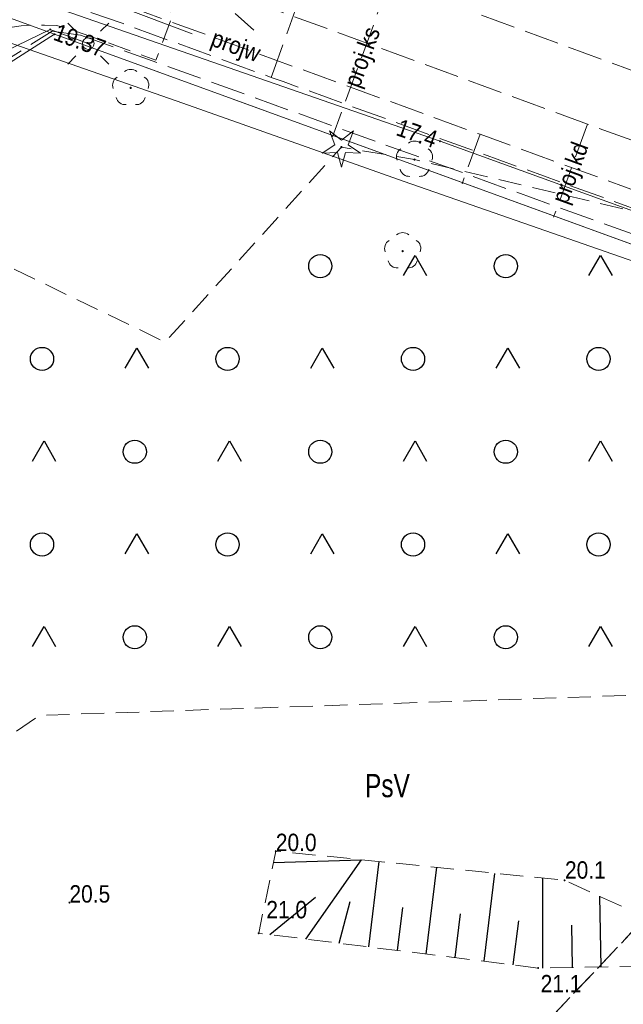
# Model space of a CAD drawing. Header units: metres. Extents: x 5490589 to 5490956, y 5935138 to 5935420.
# Tile 18 of 37: x 5490718 to 5490744, y 5935330 to 5935373. Entities that reach past the tile are written whole.
import ezdxf
from ezdxf.enums import TextEntityAlignment as Align

# ---------------------------------------------------------------- set-up
doc = ezdxf.new("R2010")
doc.units = ezdxf.units.M
doc.header["$MEASUREMENT"] = 0
for name, pattern in [('1.0_0.5', [1.5, 1, -0.5]), ('1.5_0.5', [2, 1.5, -0.5]), ('219-500', [0]), ('egkk-500', [0]), ('egug-500', [0])]:
    doc.linetypes.add(name, pattern=pattern)
doc.layers.get('0').update_dxf_attribs({"color": 2, "linetype": 'CONTINUOUS', "lineweight": 5})
for name, color, linetype in [('000 Inne (niezydentyfikowane)', 7, 'CONTINUOUS'), ('203-punkt graniczny', 7, 'CONTINUOUS'), ('209-oznaczenie konturu klasyfikacyjnego', 7, 'CONTINUOUS'), ('217-kontur klasyfikacyjny', 7, 'CONTINUOUS'), ('218-kontur użytku gruntowego', 7, 'CONTINUOUS'), ('219-działka ewidencyjna', 7, 'CONTINUOUS'), ('chodnik', 7, 'CONTINUOUS'), ('drzewo iglaste', 7, 'CONTINUOUS'), ('drzewo liściaste', 7, 'CONTINUOUS'), ('latarnia', 7, 'CONTINUOUS'), ('pikieta naturalna', 7, 'CONTINUOUS'), ('pikieta naturalna-Atr2', 7, 'CONTINUOUS'), ('przewód elektroenergetyczny podziemny', 7, 'CONTINUOUS'), ('przewód elektroenergetyczny podziemny - ob. projektowany', 7, 'CONTINUOUS'), ('przewód kanalizacyjny - ob. projektowany', 7, 'CONTINUOUS'), ('przewód kanalizacyjny - ob. projektowany-Atr1', 7, 'CONTINUOUS'), ('przewód telekomunikacyjny podziemny', 7, 'CONTINUOUS'), ('przewód telekomunikacyjny podziemny - ob. projektowany', 7, 'CONTINUOUS'), ('przewód wodociągowy', 7, 'CONTINUOUS'), ('przewód wodociągowy - ob. projektowany', 7, 'CONTINUOUS'), ('przewód wodociągowy - ob. projektowany-Atr1', 7, 'CONTINUOUS'), ('rzędna', 7, 'CONTINUOUS'), ('rzędna-Atr2', 7, 'CONTINUOUS'), ('skarpa nieumocniona', 7, 'CONTINUOUS'), ('teren zalesiony', 7, 'CONTINUOUS')]:
    doc.layers.add(name, color=color, linetype=linetype)
doc.styles.get("Standard").update_dxf_attribs({"font": 'Working1250', "width": 0.75})

# ---------------------------------------------------------------- blocks, each defined once
blk = doc.blocks.new('203')
at = {"linetype": 'Continuous', "lineweight": 0}
h = blk.add_hatch(color=0, dxfattribs=at)
edge = h.paths.add_edge_path()
edge.add_arc((0, 0), 0.045, 0, 360)
blk = doc.blocks.new('PW01')
at = {"linetype": 'Continuous', "lineweight": 13}
h = blk.add_hatch(color=0, dxfattribs=at)
edge = h.paths.add_edge_path()
edge.add_arc((0, 0), 0.045, 0, 360)
blk = doc.blocks.new('OP011')
at = {"linetype": 'Continuous', "lineweight": 13}
h = blk.add_hatch(color=0, dxfattribs=at)
edge = h.paths.add_edge_path()
edge.add_arc((0, 0), 0.05, 0, 360)
at = {"color": 0, "linetype": 'Continuous', "lineweight": 13}
for p, q in [((-0.283, 0.093), (-0.512, 0.706)), ((-0.512, 0.706), (0, 0.299)), ((0, 0.299), (0.512, 0.706)), ((0.512, 0.706), (0.283, 0.093)), ((-0.828, -0.268), (-0.283, 0.093)), ((0.283, 0.093), (0.828, -0.268)), ((-0.175, -0.24), (-0.828, -0.268)), ((0, -0.87), (-0.175, -0.24)), ((0.175, -0.24), (0, -0.87)), ((0.828, -0.268), (0.175, -0.24))]:
    blk.add_line(p, q, dxfattribs=at)
blk = doc.blocks.new('OP021')
at = {"linetype": 'Continuous', "lineweight": 13}
h = blk.add_hatch(color=0, dxfattribs=at)
edge = h.paths.add_edge_path()
edge.add_arc((0, 0), 0.05, 0, 360)
at = {"color": 0, "linetype": 'Continuous', "lineweight": 13}
for centre, start, end in [((-0.38, 0.124), 121.308, 202.548), ((0, 0.4), 49.272, 130.728), ((0.38, 0.124), 337.452, 58.692), ((-0.235, -0.324), 193.221, 274.871), ((0.235, -0.324), 265.129, 346.779)]:
    blk.add_arc(centre, 0.4, start, end, dxfattribs=at)
blk = doc.blocks.new('OTZK3')
at = {"color": 0, "linetype": 'Continuous'}
for p, q in [((-0.5, -0.289), (0, 0.577)), ((0, 0.577), (0.5, -0.289))]:
    blk.add_line(p, q, dxfattribs=at)
blk = doc.blocks.new('OTZK1')
at = {"color": 0, "linetype": 'Continuous'}
blk.add_circle((0, 0), 0.5, dxfattribs=at)
blk = doc.blocks.new('SM01')
at = {"color": 0, "linetype": 'Continuous', "lineweight": 13}
for p, q in [((-0.53, 0.531), (-0.883, 0.884)), ((0.531, 0.531), (0.884, 0.884)), ((-0.53, -0.53), (-0.883, -0.883)), ((0.531, -0.53), (0.884, -0.883))]:
    blk.add_line(p, q, dxfattribs=at)
blk.add_circle((0, 0), 0.25, dxfattribs=at)

msp = doc.modelspace()

# ---------------------------------------------------------------- linework, layer by layer
at = {"layer": '000 Inne (niezydentyfikowane)', "color": 7, "linetype": 'Continuous', "lineweight": 25, "flags": 128}
for points in [[(5490728.68, 5935336.37), (5490732.47, 5935336.49)], [(5490730.08, 5935333.07), (5490732.47, 5935336.49)], [(5490732.79, 5935332.73), (5490733.24, 5935336.41)], [(5490735.26, 5935332.42), (5490735.73, 5935336.16)], [(5490737.76, 5935332.11), (5490738.23, 5935335.9)], [(5490740.29, 5935331.82), (5490740.29, 5935335.69)], [(5490728.52, 5935333.26), (5490730.49, 5935334.87)], [(5490731.51, 5935332.89), (5490731.99, 5935334.69)], [(5490742.81, 5935331.87), (5490742.75, 5935334.91)], [(5490734.03, 5935332.57), (5490734.26, 5935334.43)], [(5490736.51, 5935332.27), (5490736.74, 5935334.15)], [(5490739.02, 5935331.95), (5490739.26, 5935333.86)], [(5490741.58, 5935331.85), (5490741.55, 5935333.66)]]:
    msp.add_lwpolyline(points, dxfattribs=at)
at = {"layer": '217-kontur klasyfikacyjny', "color": 3, "linetype": 'egkk-500', "lineweight": 18, "flags": 128}
for points in [[(5490719.24, 5935372.07), (5490713.85, 5935368.64)], [(5490764.97, 5935355.43), (5490719.24, 5935372.07)]]:
    msp.add_lwpolyline(points, dxfattribs=at)
at = {"layer": '217-kontur klasyfikacyjny', "color": 3, "linetype": '1.0_0.5', "lineweight": 18, "flags": 128}
msp.add_lwpolyline([(5490725.32, 5935313.46), (5490764.97, 5935355.43)], dxfattribs=at)
at = {"layer": '218-kontur użytku gruntowego', "color": 3, "linetype": 'egug-500', "lineweight": 18, "flags": 128}
for points in [[(5490719.24, 5935372.07), (5490713.85, 5935368.64)], [(5490713.85, 5935368.64), (5490719.24, 5935372.07)], [(5490764.97, 5935355.43), (5490719.24, 5935372.07)], [(5490719.24, 5935372.07), (5490764.97, 5935355.43)]]:
    msp.add_lwpolyline(points, dxfattribs=at)
at = {"layer": '218-kontur użytku gruntowego', "color": 3, "linetype": '1.0_0.5', "lineweight": 18, "flags": 128}
for points in [[(5490725.32, 5935313.46), (5490764.97, 5935355.43)], [(5490764.97, 5935355.43), (5490725.32, 5935313.46)]]:
    msp.add_lwpolyline(points, dxfattribs=at)
at = {"layer": '219-działka ewidencyjna', "color": 7, "linetype": '219-500', "lineweight": 18, "flags": 128}
for points in [[(5490696.83, 5935380.23), (5490719.24, 5935372.07)], [(5490713.85, 5935368.64), (5490719.24, 5935372.07)], [(5490719.24, 5935372.07), (5490804.31, 5935341.12)]]:
    msp.add_lwpolyline(points, dxfattribs=at)
at = {"layer": 'chodnik', "color": 7, "linetype": '1.0_0.5', "lineweight": 18, "flags": 128}
msp.add_lwpolyline([(5490745.01, 5935280.06), (5490743.97, 5935281.7), (5490740.58, 5935287.02), (5490734.29, 5935296.96), (5490724.51, 5935312.19), (5490718.66, 5935321.38), (5490717.32, 5935324.1), (5490713.17, 5935334.3), (5490712.5, 5935336.7), (5490711.63, 5935340.62), (5490711.22, 5935343.09), (5490710.94, 5935345.55), (5490710.75, 5935347.55), (5490710.66, 5935349.54), (5490710.66, 5935351.03), (5490710.7, 5935353.01), (5490712.19, 5935364.94), (5490712.58, 5935366.38), (5490712.87, 5935367.34), (5490713.24, 5935368.27), (5490713.66, 5935369.18), (5490714.14, 5935370.06), (5490714.51, 5935370.62), (5490714.93, 5935371.16), (5490715.4, 5935371.62), (5490715.84, 5935371.93), (5490716.31, 5935372.13), (5490716.64, 5935372.23), (5490716.97, 5935372.31), (5490717.31, 5935372.37), (5490717.79, 5935372.43), (5490718.3, 5935372.47), (5490718.8, 5935372.47), (5490719.32, 5935372.45), (5490719.79, 5935372.33), (5490721.27, 5935371.81), (5490723.61, 5935370.95), (5490724.36, 5935373), (5490723.41, 5935373.35), (5490721.53, 5935374.04), (5490720.55, 5935374.34), (5490720.06, 5935374.47), (5490719.58, 5935374.59), (5490719.09, 5935374.64), (5490718.59, 5935374.65), (5490718.09, 5935374.63), (5490717.59, 5935374.6), (5490717.06, 5935374.54), (5490716.58, 5935374.46), (5490716.1, 5935374.35), (5490715.59, 5935374.2), (5490715.14, 5935373.99), (5490714.72, 5935373.8), (5490714.28, 5935373.53), (5490713.91, 5935373.2), (5490713.52, 5935372.84), (5490713.19, 5935372.46), (5490712.82, 5935372.06), (5490712.55, 5935371.63), (5490712.04, 5935370.75), (5490711.62, 5935369.88), (5490711.19, 5935368.99), (5490710.63, 5935367.57), (5490709.76, 5935364.23), (5490709.44, 5935362.78), (5490709.22, 5935361.29), (5490708.92, 5935359.29), (5490708.69, 5935357.31), (5490708.52, 5935354.29), (5490708.49, 5935352.27), (5490708.49, 5935350.27), (5490708.53, 5935348.26), (5490708.64, 5935346.8), (5490708.77, 5935345.32), (5490708.93, 5935343.86), (5490709.16, 5935342.35), (5490709.38, 5935340.82), (5490709.63, 5935339.3), (5490709.91, 5935337.91), (5490710.2, 5935336.88), (5490710.54, 5935335.49), (5490710.98, 5935334.03), (5490711.86, 5935331.13), (5490712.37, 5935329.69), (5490713.08, 5935327.85), (5490713.69, 5935326.49), (5490715.17, 5935323.27), (5490715.86, 5935321.91), (5490716.6, 5935320.62), (5490717.66, 5935318.92), (5490718.74, 5935317.25), (5490722.51, 5935311.34), (5490732.44, 5935295.73), (5490738.32, 5935286.44), (5490742.63, 5935279.84), (5490744.18, 5935279.52)], close=True, dxfattribs=at)
at = {"layer": 'przewód elektroenergetyczny podziemny', "color": 1, "linetype": 'Continuous', "lineweight": 18, "flags": 128}
msp.add_lwpolyline([(5490715.69, 5935370.66), (5490719.05, 5935372.28), (5490720.69, 5935371.67)], dxfattribs=at)
at = {"layer": 'przewód elektroenergetyczny podziemny - ob. projektowany', "color": 1, "linetype": '1.5_0.5', "lineweight": 18}
msp.add_lwpolyline([(5490716.38, 5935370.61), (5490716.52, 5935370.56), (5490719.13, 5935372.2), (5490720.36, 5935372.04), (5490750.24, 5935361.27), (5490782.44, 5935349.6), (5490808.06, 5935340.29), (5490811.02, 5935340.26), (5490814.29, 5935338.03), (5490846.48, 5935326.34), (5490880.65, 5935313.92), (5490897.4, 5935307.85), (5490899.55, 5935305.64), (5490900, 5935303.4), (5490911.68, 5935299.1), (5490913.93, 5935300.58), (5490916.2, 5935299.77), (5490917.33, 5935300.41), (5490927.15, 5935297.06), (5490932.95, 5935295.32), (5490937.85, 5935294.23), (5490947.41, 5935292.61), (5490955.689, 5935292.568)], dxfattribs=at)
at = {"layer": 'przewód kanalizacyjny - ob. projektowany', "color": 34, "linetype": '1.5_0.5', "lineweight": 18, "flags": 128}
for points in [[(5490707.95, 5935384.8), (5490733.67, 5935374.35), (5490778.22, 5935358.04), (5490823.47, 5935341.45), (5490871.69, 5935323.81), (5490910.17, 5935309.72), (5490924.03, 5935305.11)], [(5490712.66, 5935378.97), (5490725.54, 5935374.31), (5490742.22, 5935368.2), (5490768.74, 5935358.52), (5490811.31, 5935343.22), (5490830.58, 5935336.19), (5490853.15, 5935327.95), (5490897, 5935311.87), (5490906.91, 5935308.23), (5490903.37, 5935298.42), (5490890.39, 5935264.34), (5490884.18, 5935248.43), (5490893.85, 5935244.19)], [(5490725.54, 5935374.31), (5490727.83, 5935372.25)], [(5490733.67, 5935374.35), (5490731.23, 5935367.65)], [(5490742.22, 5935368.2), (5490740.76, 5935364.19)]]:
    msp.add_lwpolyline(points, dxfattribs=at)
at = {"layer": 'przewód telekomunikacyjny podziemny', "color": 30, "linetype": 'Continuous', "lineweight": 18}
msp.add_lwpolyline([(5490676.876, 5935388.428), (5490702.01, 5935379.23), (5490735.86, 5935367.46), (5490808.23, 5935341.27), (5490813.96, 5935338.96), (5490819.24, 5935337.02), (5490847.46, 5935326.44), (5490897.44, 5935308.27), (5490899.85, 5935305.75), (5490900.89, 5935301.83), (5490897.19, 5935291.9), (5490906, 5935288.5), (5490893.91, 5935265.18), (5490904.95, 5935261.92), (5490915.5, 5935255.74), (5490916.74, 5935255), (5490914, 5935250.15), (5490912.9, 5935250.72)], dxfattribs=at)
at = {"layer": 'przewód telekomunikacyjny podziemny - ob. projektowany', "color": 30, "linetype": '1.5_0.5', "lineweight": 18, "flags": 128}
for points in [[(5490700.02, 5935380.23), (5490700.54, 5935380.04), (5490722.19, 5935372.53), (5490728.06, 5935370.4), (5490728.58, 5935370.21), (5490729.1, 5935370.03), (5490792.56, 5935347.04), (5490793.08, 5935346.86), (5490793.6, 5935346.67), (5490818.94, 5935337.46), (5490846.24, 5935325.78), (5490859.23, 5935321.13), (5490859.75, 5935320.94), (5490860.27, 5935320.75), (5490894.08, 5935308.51), (5490894.6, 5935308.32), (5490895.11, 5935308.13), (5490913.43, 5935302.57), (5490913.94, 5935302.38)], [(5490728.58, 5935370.21), (5490728.69, 5935370.52), (5490731.83, 5935379.28), (5490731.94, 5935379.58)]]:
    msp.add_lwpolyline(points, dxfattribs=at)
at = {"layer": 'przewód wodociągowy', "color": 5, "linetype": 'Continuous', "lineweight": 18}
msp.add_lwpolyline([(5490676.876, 5935385.584), (5490703.31, 5935376.6), (5490724.77, 5935369.1), (5490734.32, 5935365.72), (5490747.48, 5935361.14), (5490763.18, 5935355.27), (5490786.98, 5935346.51), (5490811.97, 5935337.32), (5490834.68, 5935329.31), (5490853.17, 5935322.58), (5490871.17, 5935316.07), (5490890.69, 5935308.87), (5490896.89, 5935306.68), (5490908.52, 5935302.06), (5490916.8, 5935298.81)], dxfattribs=at)
at = {"layer": 'przewód wodociągowy', "color": 5, "linetype": 'Continuous', "lineweight": 18, "flags": 128}
msp.add_lwpolyline([(5490698.82, 5935381.83), (5490701.45, 5935381.02), (5490701.78, 5935380.91), (5490702.07, 5935380.8), (5490725.17, 5935372.09)], dxfattribs=at)
at = {"layer": 'przewód wodociągowy - ob. projektowany', "color": 5, "linetype": '1.5_0.5', "lineweight": 18, "flags": 128}
for points in [[(5490701.77, 5935380.8), (5490720.47, 5935373.98), (5490737.59, 5935367.76), (5490763.61, 5935358.31), (5490789.25, 5935348.97), (5490791.38, 5935348.2), (5490811.27, 5935340.94), (5490831.7, 5935333.49), (5490842.29, 5935329.63), (5490868.85, 5935319.93), (5490883.22, 5935314.45), (5490890.45, 5935311.69), (5490892.17, 5935311.04), (5490894.39, 5935310.27), (5490915.63, 5935302.78)], [(5490737.59, 5935367.76), (5490736.81, 5935365.62)]]:
    msp.add_lwpolyline(points, dxfattribs=at)
at = {"layer": 'skarpa nieumocniona', "color": 7, "linetype": '1.0_0.5', "lineweight": 18, "flags": 128}
msp.add_lwpolyline([(5490749.15, 5935331.99), (5490741.23, 5935335.6), (5490728.78, 5935336.86), (5490728.04, 5935333.32), (5490740.09, 5935331.82)], close=True, dxfattribs=at)
msp.add_lwpolyline([(5490749.15, 5935331.99), (5490741.23, 5935335.6), (5490728.78, 5935336.86), (5490728.04, 5935333.32), (5490740.09, 5935331.82)], close=True, dxfattribs=at)
at = {"layer": 'teren zalesiony', "color": 7, "linetype": '1.0_0.5', "lineweight": 18, "flags": 128}
msp.add_lwpolyline([(5490714.71, 5935363.29), (5490712.91, 5935364.28), (5490711.89, 5935358.19), (5490711.61, 5935351.86), (5490711.95, 5935345.63), (5490713.05, 5935338.99), (5490718.6, 5935342.71), (5490746.91, 5935343.67), (5490762.05, 5935352.36), (5490755.3, 5935361.83), (5490734.76, 5935366.67), (5490731.61, 5935367.21), (5490724.01, 5935358.8)], close=True, dxfattribs=at)

# ---------------------------------------------------------------- block references
at = {"layer": '203-punkt graniczny', "color": 7, "linetype": 'Continuous', "lineweight": 18}
msp.add_blockref('203', (5490719.24, 5935372.07), dxfattribs=at)
at = {"layer": 'drzewo iglaste', "color": 94, "linetype": 'Continuous', "lineweight": 18}
msp.add_blockref('OP011', (5490731.61, 5935367.21), dxfattribs=at)
at = {"layer": 'drzewo liściaste', "color": 94, "linetype": 'Continuous', "lineweight": 18}
for p in [(5490722.52, 5935369.76), (5490734.76, 5935366.67), (5490734.25, 5935362.72)]:
    msp.add_blockref('OP021', p, dxfattribs=at)
at = {"layer": 'latarnia', "color": 7, "linetype": 'Continuous', "lineweight": 18}
msp.add_blockref('SM01', (5490720.69, 5935371.67), dxfattribs=at)
at = {"layer": 'pikieta naturalna', "color": 7, "linetype": 'Continuous', "lineweight": 13}
for p in [(5490728.78, 5935336.86), (5490741.23, 5935335.6), (5490719.88, 5935334.64), (5490728.04, 5935333.32), (5490740.09, 5935331.82)]:
    msp.add_blockref('PW01', p, dxfattribs=at)
at = {"layer": 'rzędna', "color": 1, "linetype": 'Continuous', "lineweight": 18}
msp.add_blockref('PW01', (5490719.05, 5935372.28), dxfattribs=at)
at = {"layer": 'rzędna', "color": 30, "linetype": 'Continuous', "lineweight": 18}
msp.add_blockref('PW01', (5490735.86, 5935367.46), dxfattribs=at)
at = {"layer": 'teren zalesiony', "color": 7, "linetype": 'Continuous', "lineweight": 18}
for name, p in [('OTZK1', (5490730.696, 5935362.076)), ('OTZK1', (5490738.696, 5935362.076)), ('OTZK3', (5490734.783, 5935361.962)), ('OTZK3', (5490742.783, 5935361.962)), ('OTZK1', (5490718.696, 5935358.076)), ('OTZK3', (5490722.783, 5935357.962)), ('OTZK1', (5490726.696, 5935358.076)), ('OTZK3', (5490730.783, 5935357.962)), ('OTZK1', (5490734.696, 5935358.076)), ('OTZK3', (5490738.783, 5935357.962)), ('OTZK1', (5490742.696, 5935358.076)), ('OTZK3', (5490718.783, 5935353.962)), ('OTZK1', (5490722.696, 5935354.076)), ('OTZK3', (5490726.783, 5935353.962)), ('OTZK1', (5490730.696, 5935354.076)), ('OTZK3', (5490734.783, 5935353.962)), ('OTZK1', (5490738.696, 5935354.076)), ('OTZK3', (5490742.783, 5935353.962)), ('OTZK1', (5490718.696, 5935350.076)), ('OTZK3', (5490722.783, 5935349.962)), ('OTZK1', (5490726.696, 5935350.076)), ('OTZK3', (5490730.783, 5935349.962)), ('OTZK1', (5490734.696, 5935350.076)), ('OTZK3', (5490738.783, 5935349.962)), ('OTZK1', (5490742.696, 5935350.076)), ('OTZK3', (5490718.783, 5935345.962)), ('OTZK1', (5490722.696, 5935346.076)), ('OTZK3', (5490726.783, 5935345.962)), ('OTZK1', (5490730.696, 5935346.076)), ('OTZK3', (5490734.783, 5935345.962)), ('OTZK1', (5490738.696, 5935346.076)), ('OTZK3', (5490742.783, 5935345.962))]:
    msp.add_blockref(name, p, dxfattribs=at)

# ---------------------------------------------------------------- texts
at = {"layer": '209-oznaczenie konturu klasyfikacyjnego', "color": 3, "linetype": 'Continuous', "lineweight": 18, "width": 0.79}
msp.add_text('PsV', height=1, dxfattribs=at).set_placement((5490732.624, 5935340.184), align=Align.TOP_LEFT)
at = {"layer": 'pikieta naturalna-Atr2', "color": 7, "width": 0.9}
for s, p in [('20.0', (5490728.78, 5935336.86)), ('20.1', (5490741.25, 5935335.67)), ('20.5', (5490719.88, 5935334.64)), ('21.0', (5490728.37, 5935333.96)), ('21.1', (5490740.2, 5935330.77))]:
    msp.add_text(s, height=0.75, dxfattribs=at).set_placement(p)
at = {"layer": 'przewód kanalizacyjny - ob. projektowany-Atr1', "color": 34, "width": 0.9}
for s, rotation, p in [('proj.ks', 69.99, (5490732.03, 5935369.84)), ('proj.kd', 69.994, (5490740.993, 5935364.83))]:
    msp.add_text(s, height=0.75, rotation=rotation, dxfattribs=at).set_placement(p, align=Align.MIDDLE_LEFT)
at = {"layer": 'przewód wodociągowy - ob. projektowany-Atr1', "color": 5, "width": 0.9}
msp.add_text('projw', height=0.75, rotation=340.033, dxfattribs=at).set_placement((5490726.049, 5935371.953), align=Align.MIDDLE_LEFT)
at = {"layer": 'rzędna-Atr2', "color": 1, "width": 0.9}
msp.add_text('19.37', height=0.75, rotation=339.7106, dxfattribs=at).set_placement((5490719.266, 5935372.2), align=Align.MIDDLE_LEFT)
at = {"layer": 'rzędna-Atr2', "color": 30, "width": 0.9}
msp.add_text('17.4', height=0.75, rotation=340.827, dxfattribs=at).set_placement((5490734.04, 5935368.09), align=Align.MIDDLE_LEFT)

doc.saveas('drawing.dxf')
